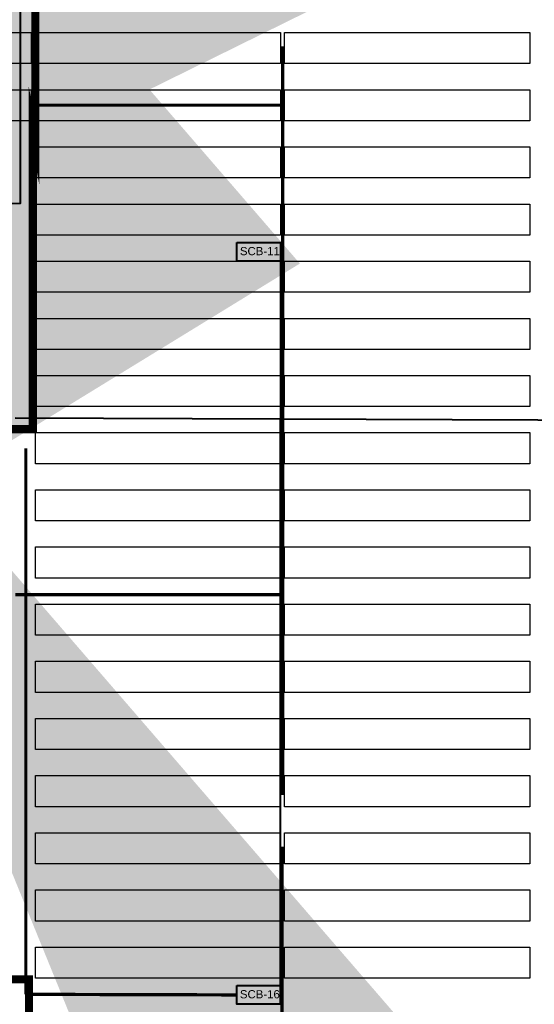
# Model space of a CAD drawing. Header units: inches. Extents: x 727810 to 1461440, y 2714588 to 5435005.
# Tile 210 of 233: x 730019 to 730082, y 2715837 to 2715958. Entities that reach past the tile are written whole.
import ezdxf

# ---------------------------------------------------------------- set-up
doc = ezdxf.new("R2010")
doc.units = ezdxf.units.IN
doc.header["$MEASUREMENT"] = 0
for name, color, linetype in [('DETAILS', 7, 'Continuous'), ('Emvee', 3, 'Continuous'), ('Idle', 4, 'Continuous'), ('Inverter Room', 7, 'Continuous'), ('SCB', 7, 'Continuous'), ('SMB Cable', 7, 'Continuous'), ('tranch', 7, 'Continuous')]:
    doc.layers.add(name, color=color, linetype=linetype)
doc.styles.add('ROMANS', font='ROMANS.shx', dxfattribs={"height": 10})
doc.styles.get("Standard").update_dxf_attribs({"font": 'arial.ttf'})
doc.dimstyles.new('ROMANS$7', dxfattribs={"dimscale": 100, "dimtxt": 2.5, "dimasz": 2, "dimexe": 20, "dimexo": 20, "dimgap": 0.5, "dimtad": 1, "dimdec": 0, "dimrnd": 5, "dimzin": 0, "dimdsep": 46, "dimtxsty": 'ROMANS', "dimcen": 0.09, "dimdle": 20, "dimclrd": 256, "dimclre": 256, "dimclrt": 3, "dimadec": 0, "dimazin": 0, "dimtfac": 20, "dimtdec": 0, "dimtix": 1, "dimtmove": 2, "dimatfit": 3, "dimfxl": 1, "dimtolj": 1, "dimtzin": 0, "dimarcsym": 0})

msp = doc.modelspace()

# ---------------------------------------------------------------- linework, layer by layer
at = {"layer": 'DETAILS', "color": 6, "lineweight": 40}
for points in [[(730240.17494, 2716053.97559), (730239.72494, 2715972.06561), (730019.48137, 2715972.06561), (730019.48137, 2715935.04054), (729978.15792, 2715934.95759)], [(730051.38494, 2715930.27721), (730051.38494, 2715908.64408)], [(730051.38494, 2715836.97559), (730051.38494, 2715908.64408), (730018.86494, 2715908.76058)], [(730114.44494, 2715773.97559), (730114.44494, 2715908.38901), (730051.38494, 2715908.64408)]]:
    msp.add_lwpolyline(points, dxfattribs=at)
at = {"layer": 'Emvee'}
for points in [[(730021.34494, 2715955.97559), (730051.38494, 2715955.97559), (730051.38494, 2715952.17559), (730021.34494, 2715952.17559), (730021.34494, 2715955.97559)], [(730051.88494, 2715955.97559), (730081.92494, 2715955.97559), (730081.92494, 2715952.17559), (730051.88494, 2715952.17559), (730051.88494, 2715955.97559)], [(730021.34494, 2715948.97559), (730051.38494, 2715948.97559), (730051.38494, 2715945.17559), (730021.34494, 2715945.17559), (730021.34494, 2715948.97559)], [(730051.88494, 2715948.97559), (730081.92494, 2715948.97559), (730081.92494, 2715945.17559), (730051.88494, 2715945.17559), (730051.88494, 2715948.97559)], [(730021.34494, 2715941.97559), (730051.38494, 2715941.97559), (730051.38494, 2715938.17559), (730021.34494, 2715938.17559), (730021.34494, 2715941.97559)], [(730051.88494, 2715941.97559), (730081.92494, 2715941.97559), (730081.92494, 2715938.17559), (730051.88494, 2715938.17559), (730051.88494, 2715941.97559)], [(730021.34494, 2715934.97559), (730051.38494, 2715934.97559), (730051.38494, 2715931.17559), (730021.34494, 2715931.17559), (730021.34494, 2715934.97559)], [(730051.88494, 2715934.97559), (730081.92494, 2715934.97559), (730081.92494, 2715931.17559), (730051.88494, 2715931.17559), (730051.88494, 2715934.97559)], [(730021.34494, 2715927.97559), (730051.38494, 2715927.97559), (730051.38494, 2715924.17559), (730021.34494, 2715924.17559), (730021.34494, 2715927.97559)], [(730051.88494, 2715927.97559), (730081.92494, 2715927.97559), (730081.92494, 2715924.17559), (730051.88494, 2715924.17559), (730051.88494, 2715927.97559)], [(730021.34494, 2715920.97559), (730051.38494, 2715920.97559), (730051.38494, 2715917.17559), (730021.34494, 2715917.17559), (730021.34494, 2715920.97559)], [(730051.88494, 2715920.97559), (730081.92494, 2715920.97559), (730081.92494, 2715917.17559), (730051.88494, 2715917.17559), (730051.88494, 2715920.97559)], [(730021.34494, 2715913.97559), (730051.38494, 2715913.97559), (730051.38494, 2715910.17559), (730021.34494, 2715910.17559), (730021.34494, 2715913.97559)], [(730051.88494, 2715913.97559), (730081.92494, 2715913.97559), (730081.92494, 2715910.17559), (730051.88494, 2715910.17559), (730051.88494, 2715913.97559)], [(730021.34494, 2715906.97559), (730051.38494, 2715906.97559), (730051.38494, 2715903.17559), (730021.34494, 2715903.17559), (730021.34494, 2715906.97559)], [(730051.88494, 2715906.97559), (730081.92494, 2715906.97559), (730081.92494, 2715903.17559), (730051.88494, 2715903.17559), (730051.88494, 2715906.97559)], [(730021.34494, 2715899.97559), (730051.38494, 2715899.97559), (730051.38494, 2715896.17559), (730021.34494, 2715896.17559), (730021.34494, 2715899.97559)], [(730051.88494, 2715899.97559), (730081.92494, 2715899.97559), (730081.92494, 2715896.17559), (730051.88494, 2715896.17559), (730051.88494, 2715899.97559)], [(730021.34494, 2715892.97559), (730051.38494, 2715892.97559), (730051.38494, 2715889.17559), (730021.34494, 2715889.17559), (730021.34494, 2715892.97559)], [(730051.88494, 2715892.97559), (730081.92494, 2715892.97559), (730081.92494, 2715889.17559), (730051.88494, 2715889.17559), (730051.88494, 2715892.97559)], [(730021.34494, 2715885.97559), (730051.38494, 2715885.97559), (730051.38494, 2715882.17559), (730021.34494, 2715882.17559), (730021.34494, 2715885.97559)], [(730051.88494, 2715885.97559), (730081.92494, 2715885.97559), (730081.92494, 2715882.17559), (730051.88494, 2715882.17559), (730051.88494, 2715885.97559)], [(730021.34494, 2715878.97559), (730051.38494, 2715878.97559), (730051.38494, 2715875.17559), (730021.34494, 2715875.17559), (730021.34494, 2715878.97559)], [(730051.88494, 2715878.97559), (730081.92494, 2715878.97559), (730081.92494, 2715875.17559), (730051.88494, 2715875.17559), (730051.88494, 2715878.97559)], [(730021.34494, 2715871.97559), (730051.38494, 2715871.97559), (730051.38494, 2715868.17559), (730021.34494, 2715868.17559), (730021.34494, 2715871.97559)], [(730051.88494, 2715871.97559), (730081.92494, 2715871.97559), (730081.92494, 2715868.17559), (730051.88494, 2715868.17559), (730051.88494, 2715871.97559)], [(730021.34494, 2715864.97559), (730051.38494, 2715864.97559), (730051.38494, 2715861.17559), (730021.34494, 2715861.17559), (730021.34494, 2715864.97559)], [(730051.88494, 2715864.97559), (730081.92494, 2715864.97559), (730081.92494, 2715861.17559), (730051.88494, 2715861.17559), (730051.88494, 2715864.97559)], [(730021.34494, 2715857.97559), (730051.38494, 2715857.97559), (730051.38494, 2715854.17559), (730021.34494, 2715854.17559), (730021.34494, 2715857.97559)], [(730051.88494, 2715857.97559), (730081.92494, 2715857.97559), (730081.92494, 2715854.17559), (730051.88494, 2715854.17559), (730051.88494, 2715857.97559)], [(730021.34494, 2715850.97559), (730051.38494, 2715850.97559), (730051.38494, 2715847.17559), (730021.34494, 2715847.17559), (730021.34494, 2715850.97559)], [(730051.88494, 2715850.97559), (730081.92494, 2715850.97559), (730081.92494, 2715847.17559), (730051.88494, 2715847.17559), (730051.88494, 2715850.97559)], [(730021.34494, 2715843.97559), (730051.38494, 2715843.97559), (730051.38494, 2715840.17559), (730021.34494, 2715840.17559), (730021.34494, 2715843.97559)], [(730051.88494, 2715843.97559), (730081.92494, 2715843.97559), (730081.92494, 2715840.17559), (730051.88494, 2715840.17559), (730051.88494, 2715843.97559)]]:
    msp.add_lwpolyline(points, dxfattribs=at)
at = {"layer": 'Idle'}
for points in [[(729990.80494, 2715955.97559), (730020.84494, 2715955.97559), (730020.84494, 2715952.17559), (729990.80494, 2715952.17559), (729990.80494, 2715955.97559)], [(729990.80494, 2715948.97559), (730020.84494, 2715948.97559), (730020.84494, 2715945.17559), (729990.80494, 2715945.17559), (729990.80494, 2715948.97559)]]:
    msp.add_lwpolyline(points, dxfattribs=at)
at = {"layer": 'SCB', "color": 0, "lineweight": 40}
for points in [[(730046.04499, 2715930.27721), (730051.38494, 2715930.27721), (730051.38494, 2715927.97559), (730046.04499, 2715927.97559)], [(730046.04499, 2715839.27721), (730051.38494, 2715839.27721), (730051.38494, 2715836.97559), (730046.04499, 2715836.97559)]]:
    msp.add_lwpolyline(points, close=True, dxfattribs=at)
at = {"layer": 'SMB Cable', "color": 3, "const_width": 1}
msp.add_lwpolyline([(730084.17328, 2715742.02807), (730084.17328, 2715770.00592), (730051.63012, 2715770.00592), (730051.63012, 2715811.70746), (730020.55178, 2715811.70746), (730020.55178, 2715840.03076), (729988.69886, 2715840.03076), (729988.69886, 2715874.9534), (729956.01255, 2715874.9534), (729956.01255, 2715907.39985), (730021.03714, 2715907.39985), (730021.03714, 2715944.08328), (730021.34494, 2715942.48331), (730021.34494, 2715961.86788)], dxfattribs=at)
at = {"layer": 'tranch', "const_width": 0.4}
for points in [[(730021.1366, 2715960.61346), (730021.1366, 2715953.61186)], [(730051.62713, 2715954.27234), (730051.62713, 2715928.91242)], [(730020.84494, 2715947.07559), (730051.31299, 2715947.07559)], [(730051.62713, 2715928.91242), (730051.62713, 2715890.51794)], [(730020.16891, 2715863.07559), (730020.16891, 2715905.07559)], [(730051.62713, 2715890.51794), (730051.62713, 2715862.61622)], [(730018.86494, 2715887.1264), (730051.62713, 2715887.1264)], [(730020.16891, 2715863.07559), (730020.16891, 2715838.19734)], [(730051.55512, 2715856.25921), (730051.55512, 2715837.92375)], [(730020.16891, 2715838.19734), (730046.04499, 2715838.1264)], [(730051.55512, 2715837.92375), (730051.55512, 2715799.91268)]]:
    msp.add_lwpolyline(points, dxfattribs=at)

# ---------------------------------------------------------------- texts
at = {"layer": 'SCB', "color": 0, "lineweight": 40, "char_height": 1, "attachment_point": 1}
for s, insert in [('SCB-11', (730046.40331, 2715929.70671)), ('SCB-16', (730046.40331, 2715838.70671))]:
    msp.add_mtext_dynamic_manual_height_columns(s, width=10.9628712, gutter_width=20.36957, heights=[0], dxfattribs=dict(at, insert=insert))

# ---------------------------------------------------------------- leaders
at = {"layer": 'Inverter Room', "ltscale": 0.5}
for points in [[(729921.17404, 2716080.99473, -0.00833), (729921.67571, 2716080.17659, -0.00833), (729922.00586, 2716080.18196, -0.00833)], [(729989.9505, 2715926.6474, -0.148), (729990.42982, 2715926.99009, -0.148), (729990.63373, 2715926.99009, -0.148)], [(729989.95051, 2715923.0474, -0.37562), (729990.45219, 2715922.22926, -0.37562), (729990.78234, 2715922.23463, -0.37562)]]:
    msp.add_leader(points, dimstyle='ROMANS$7', override={"dimtxt": 150, "dimgap": 0.5, "dimtad": 0, "dimtfill": 1, "dimarcsym": 1}, dxfattribs=at)

doc.saveas('drawing.dxf')
